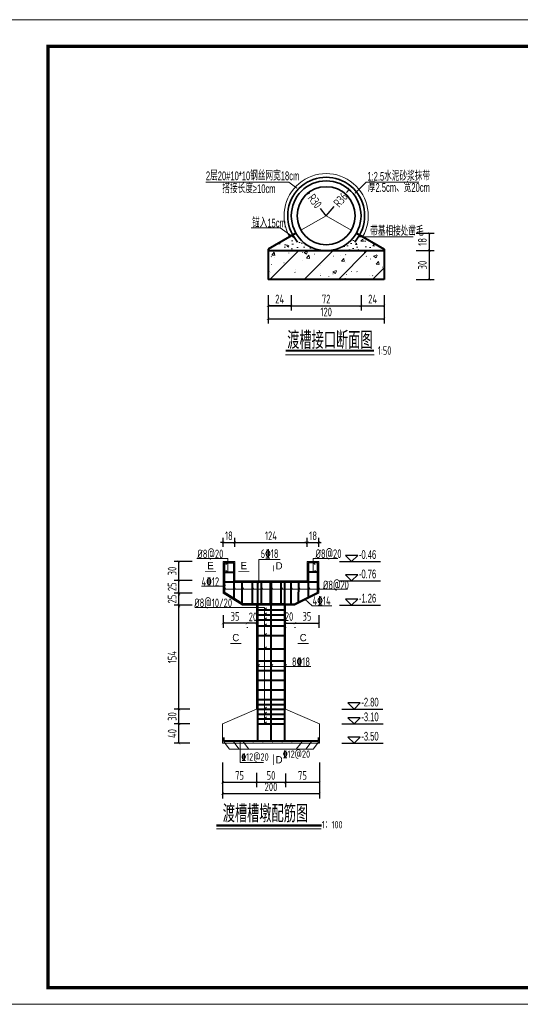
# Model space of a CAD drawing. Header units: inches. Extents: x 97745 to 142261, y 62673 to 100665.
# Tile 138 of 148: x 139443 to 140477, y 89655 to 91688. Entities that reach past the tile are written whole.
import ezdxf
from ezdxf.enums import TextEntityAlignment as Align

# ---------------------------------------------------------------- set-up
doc = ezdxf.new("R2010")
doc.units = ezdxf.units.IN
doc.header["$MEASUREMENT"] = 0
doc.layers.get('0').update_dxf_attribs({"lineweight": 15})
for name, color, linetype, lineweight in [('0文字', 6, 'Continuous', 20), ('0细实线', 4, 'Continuous', 25), ('BM1', 7, 'Continuous', 15), ('CON3', 4, 'Continuous', 20), ('zhang2', 1, 'Continuous', 40), ('尾水图', 1, 'Continuous', 40), ('标注线', 4, 'Continuous', 18), ('粗实线', 7, 'Continuous', 35), ('细实线', 4, 'Continuous', 15), ('细线', 7, 'Continuous', 25), ('轮廓线', 1, 'Continuous', 40), ('钢筋', 1, 'Continuous', 60)]:
    doc.layers.add(name, color=color, linetype=linetype, lineweight=lineweight)
doc.layers.add('_TCH_MASK', color=7, linetype='Continuous')
doc.layers.add('断面标高标注', color=3, linetype='Continuous')
doc.styles.add('03、he-e', font='hztxt_e.shx', dxfattribs={"width": 0.65, "bigfont": 'hztxt.shx'})
doc.styles.add('hz-e', font='hztxt_e.shx', dxfattribs={"width": 0.8, "height": 330, "bigfont": 'hztxt.shx'})
doc.styles.add('HZTXT', font='tssdeng.shx', dxfattribs={"width": 0.75, "bigfont": 'hztxt.shx'})
doc.styles.add('三级钢', font='tssdeng.shx', dxfattribs={"width": 0.7, "height": 30, "bigfont": 'hztxt.shx'})
doc.styles.add('常用', font='tssdeng1.shx', dxfattribs={"width": 0.75, "height": 30, "bigfont": 'hztxt-01.shx'})
doc.dimstyles.new('3', dxfattribs={"dimtxt": 25, "dimasz": 12, "dimexe": 10, "dimexo": 30, "dimgap": 5, "dimtad": 1, "dimdec": 0, "dimzin": 0, "dimdsep": 46, "dimtxsty": 'HZTXT', "dimblk": 'ARCHTICK', "dimcen": 0, "dimclrt": 7, "dimazin": 2, "dimtfac": 1, "dimtdec": 0, "dimtix": 1, "dimtmove": 2, "dimatfit": 3, "dimfxl": 250, "dimtolj": 1, "dimtzin": 0, "dimarcsym": 0})

# ---------------------------------------------------------------- blocks, each defined once
blk = doc.blocks.new('_ArchTick')
at = {"color": 0, "linetype": 'ByBlock', "const_width": 0.15}
blk.add_lwpolyline([(-0.5, -0.5), (0.5, 0.5)], dxfattribs=at)
blk = doc.blocks.new('*D1371')
at = {"color": 0, "lineweight": -2}
for p, q in [((139955.7, 91086.9), (139955.7, 91060.4)), ((139955.7, 91070.4), (140195.7, 91070.4)), ((140195.7, 91086.9), (140195.7, 91060.4))]:
    blk.add_line(p, q, dxfattribs=at)
at = {"color": 0, "lineweight": -2, "xscale": 5, "yscale": 5, "zscale": 5, "rotation": 180}
blk.add_blockref('_ArchTick', (139955.7, 91070.4), dxfattribs=at)
at = {"color": 0, "lineweight": -2, "xscale": 5, "yscale": 5, "zscale": 5}
blk.add_blockref('_ArchTick', (140195.7, 91070.4), dxfattribs=at)
at = {"color": 7, "insert": (140075.7, 91084.4), "char_height": 18, "attachment_point": 5, "style": 'HZTXT'}
blk.add_mtext('\\A1;120', dxfattribs=at)
blk = doc.blocks.new('*D1372')
at = {"color": 0, "lineweight": -2}
for p, q in [((139955.7, 91118.8), (139955.7, 91087.2)), ((140003.7, 91118.8), (140003.7, 91087.2)), ((139955.7, 91097.2), (140003.7, 91097.2))]:
    blk.add_line(p, q, dxfattribs=at)
at = {"color": 0, "lineweight": -2, "xscale": 5, "yscale": 5, "zscale": 5, "rotation": 180}
blk.add_blockref('_ArchTick', (139955.7, 91097.2), dxfattribs=at)
at = {"color": 0, "lineweight": -2, "xscale": 5, "yscale": 5, "zscale": 5}
blk.add_blockref('_ArchTick', (140003.7, 91097.2), dxfattribs=at)
at = {"color": 7, "insert": (139979.7, 91111.2), "char_height": 18, "attachment_point": 5, "style": 'HZTXT'}
blk.add_mtext('\\A1;24', dxfattribs=at)
blk = doc.blocks.new('*D1373')
at = {"color": 0, "lineweight": -2}
for p, q in [((140003.7, 91118.8), (140003.7, 91087.2)), ((140147.7, 91118.8), (140147.7, 91087.2)), ((140003.7, 91097.2), (140147.7, 91097.2))]:
    blk.add_line(p, q, dxfattribs=at)
at = {"color": 0, "lineweight": -2, "xscale": 5, "yscale": 5, "zscale": 5, "rotation": 180}
blk.add_blockref('_ArchTick', (140003.7, 91097.2), dxfattribs=at)
at = {"color": 0, "lineweight": -2, "xscale": 5, "yscale": 5, "zscale": 5}
blk.add_blockref('_ArchTick', (140147.7, 91097.2), dxfattribs=at)
at = {"color": 7, "insert": (140075.7, 91111.2), "char_height": 18, "attachment_point": 5, "style": 'HZTXT'}
blk.add_mtext('\\A1;72', dxfattribs=at)
blk = doc.blocks.new('*D1374')
at = {"color": 0, "lineweight": -2}
for p, q in [((140147.7, 91118.8), (140147.7, 91087.2)), ((140195.7, 91118.8), (140195.7, 91087.2)), ((140147.7, 91097.2), (140195.7, 91097.2))]:
    blk.add_line(p, q, dxfattribs=at)
at = {"color": 0, "lineweight": -2, "xscale": 5, "yscale": 5, "zscale": 5, "rotation": 180}
blk.add_blockref('_ArchTick', (140147.7, 91097.2), dxfattribs=at)
at = {"color": 0, "lineweight": -2, "xscale": 5, "yscale": 5, "zscale": 5}
blk.add_blockref('_ArchTick', (140195.7, 91097.2), dxfattribs=at)
at = {"color": 7, "insert": (140171.7, 91111.2), "char_height": 18, "attachment_point": 5, "style": 'HZTXT'}
blk.add_mtext('\\A1;24', dxfattribs=at)
blk = doc.blocks.new('*D1375')
at = {"color": 0, "lineweight": -2}
for p, q in [((139955.7, 91118.8), (139955.7, 91087.2)), ((140003.7, 91118.8), (140003.7, 91087.2)), ((140003.7, 91097.2), (139955.7, 91097.2))]:
    blk.add_line(p, q, dxfattribs=at)
at = {"color": 0, "lineweight": -2, "xscale": 5, "yscale": 5, "zscale": 5, "rotation": 180}
blk.add_blockref('_ArchTick', (139955.7, 91097.2), dxfattribs=at)
at = {"color": 0, "lineweight": -2, "xscale": 5, "yscale": 5, "zscale": 5}
blk.add_blockref('_ArchTick', (140003.7, 91097.2), dxfattribs=at)
at = {"color": 7, "insert": (139979.7, 91111.2), "char_height": 18, "attachment_point": 5, "style": 'HZTXT'}
blk.add_mtext('\\A1;24', dxfattribs=at)
blk = doc.blocks.new('*D1376')
at = {"color": 0, "lineweight": -2}
for p, q in [((140039.1, 91330.5), (140040.7, 91328.4)), ((140075.7, 91283), (140064.2, 91297.9))]:
    blk.add_line(p, q, dxfattribs=at)
at = {"color": 0, "lineweight": -2, "xscale": 5, "yscale": 5, "zscale": 5, "rotation": 127.6363089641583}
blk.add_blockref('_ArchTick', (140039.1, 91330.5), dxfattribs=at)
at = {"color": 7, "insert": (140052.4, 91313.2), "char_height": 18, "attachment_point": 5, "rotation": 307.6363, "style": 'HZTXT'}
blk.add_mtext('\\A1;R30', dxfattribs=at)
blk = doc.blocks.new('*D1502')
at = {"color": 0, "lineweight": -2}
for p, q in [((140123, 91337.3), (140117.4, 91330.9)), ((140075.7, 91283), (140092.4, 91302.2))]:
    blk.add_line(p, q, dxfattribs=at)
at = {"color": 0, "lineweight": -2, "xscale": 5, "yscale": 5, "zscale": 5, "rotation": 48.92280148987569}
blk.add_blockref('_ArchTick', (140123, 91337.3), dxfattribs=at)
at = {"color": 7, "insert": (140105.5, 91316), "char_height": 18, "attachment_point": 5, "rotation": 48.9228, "style": 'HZTXT'}
blk.add_mtext('\\A1;R36', dxfattribs=at)
blk = doc.blocks.new('*D1377')
at = {"color": 0, "lineweight": -2}
for p, q in [((140261.6, 91247), (140298.5, 91247)), ((140288.5, 91247), (140288.5, 91211))]:
    blk.add_line(p, q, dxfattribs=at)
at = {"color": 0, "lineweight": -2, "xscale": 5, "yscale": 5, "zscale": 5}
for p, rotation in [((140288.5, 91247), 90), ((140288.5, 91211), 270)]:
    blk.add_blockref('_ArchTick', p, dxfattribs=dict(at, rotation=rotation))
at = {"color": 7, "insert": (140274.5, 91229), "char_height": 18, "attachment_point": 5, "rotation": 90, "style": 'HZTXT'}
blk.add_mtext('\\A1;18', dxfattribs=at)
blk = doc.blocks.new('*D1378')
at = {"color": 0, "lineweight": -2}
for p, q in [((140261.6, 91211), (140298.5, 91211)), ((140288.5, 91211), (140288.5, 91151.4)), ((140261.6, 91151.4), (140298.5, 91151.4))]:
    blk.add_line(p, q, dxfattribs=at)
at = {"color": 0, "lineweight": -2, "xscale": 5, "yscale": 5, "zscale": 5}
for p, rotation in [((140288.5, 91211), 90), ((140288.5, 91151.4), 270)]:
    blk.add_blockref('_ArchTick', p, dxfattribs=dict(at, rotation=rotation))
at = {"color": 7, "insert": (140274.5, 91181.2), "char_height": 18, "attachment_point": 5, "rotation": 90, "style": 'HZTXT'}
blk.add_mtext('\\A1;30', dxfattribs=at)
blk = doc.blocks.new('*D1339')
at = {"color": 0, "lineweight": -2}
for p, q in [((139931.7, 90133), (139931.7, 90103.8)), ((139991.7, 90131.7), (139991.7, 90103.8)), ((139931.7, 90113.8), (139991.7, 90113.8))]:
    blk.add_line(p, q, dxfattribs=at)
at = {"color": 0, "lineweight": -2, "xscale": 5, "yscale": 5, "zscale": 5, "rotation": 180}
blk.add_blockref('_ArchTick', (139931.7, 90113.8), dxfattribs=at)
at = {"color": 0, "lineweight": -2, "xscale": 5, "yscale": 5, "zscale": 5}
blk.add_blockref('_ArchTick', (139991.7, 90113.8), dxfattribs=at)
at = {"color": 7, "insert": (139961.7, 90127.8), "char_height": 18, "attachment_point": 5, "style": 'HZTXT'}
blk.add_mtext('\\A1;50', dxfattribs=at)
blk = doc.blocks.new('*D1340')
at = {"color": 0, "lineweight": -2}
for p, q in [((139861.7, 90154.6), (139861.7, 90080.3)), ((140061.7, 90154.6), (140061.7, 90080.3)), ((139861.7, 90090.3), (140061.7, 90090.3))]:
    blk.add_line(p, q, dxfattribs=at)
at = {"color": 0, "lineweight": -2, "xscale": 5, "yscale": 5, "zscale": 5, "rotation": 180}
blk.add_blockref('_ArchTick', (139861.7, 90090.3), dxfattribs=at)
at = {"color": 0, "lineweight": -2, "xscale": 5, "yscale": 5, "zscale": 5}
blk.add_blockref('_ArchTick', (140061.7, 90090.3), dxfattribs=at)
at = {"color": 7, "insert": (139961.7, 90104.3), "char_height": 18, "attachment_point": 5, "style": 'HZTXT'}
blk.add_mtext('\\A1;200', dxfattribs=at)
blk = doc.blocks.new('*D1341')
at = {"color": 0, "lineweight": -2}
for p, q in [((139861.7, 90134.4), (139861.7, 90103.8)), ((139931.7, 90133), (139931.7, 90103.8)), ((139861.7, 90113.8), (139931.7, 90113.8))]:
    blk.add_line(p, q, dxfattribs=at)
at = {"color": 0, "lineweight": -2, "xscale": 5, "yscale": 5, "zscale": 5, "rotation": 180}
blk.add_blockref('_ArchTick', (139861.7, 90113.8), dxfattribs=at)
at = {"color": 0, "lineweight": -2, "xscale": 5, "yscale": 5, "zscale": 5}
blk.add_blockref('_ArchTick', (139931.7, 90113.8), dxfattribs=at)
at = {"color": 7, "insert": (139896.7, 90127.8), "char_height": 18, "attachment_point": 5, "style": 'HZTXT'}
blk.add_mtext('\\A1;75', dxfattribs=at)
blk = doc.blocks.new('*D1342')
at = {"color": 0, "lineweight": -2}
for p, q in [((139991.7, 90131.7), (139991.7, 90103.7)), ((140061.7, 90134.4), (140061.7, 90103.7)), ((139991.7, 90113.7), (140061.7, 90113.7))]:
    blk.add_line(p, q, dxfattribs=at)
at = {"color": 0, "lineweight": -2, "xscale": 5, "yscale": 5, "zscale": 5, "rotation": 180}
blk.add_blockref('_ArchTick', (139991.7, 90113.7), dxfattribs=at)
at = {"color": 0, "lineweight": -2, "xscale": 5, "yscale": 5, "zscale": 5}
blk.add_blockref('_ArchTick', (140061.7, 90113.7), dxfattribs=at)
at = {"color": 7, "insert": (140026.7, 90127.7), "char_height": 18, "attachment_point": 5, "style": 'HZTXT'}
blk.add_mtext('\\A1;75', dxfattribs=at)
blk = doc.blocks.new('*D1343')
at = {"color": 0, "lineweight": -2}
for p, q in [((139793.8, 90234.3), (139761.6, 90234.3)), ((139771.6, 90194.3), (139771.6, 90234.3)), ((139793.8, 90194.3), (139761.6, 90194.3))]:
    blk.add_line(p, q, dxfattribs=at)
at = {"color": 0, "lineweight": -2, "xscale": 5, "yscale": 5, "zscale": 5}
for p, rotation in [((139771.6, 90234.3), 90), ((139771.6, 90194.3), 270)]:
    blk.add_blockref('_ArchTick', p, dxfattribs=dict(at, rotation=rotation))
at = {"color": 7, "insert": (139757.6, 90214.3), "char_height": 18, "attachment_point": 5, "rotation": 90, "style": 'HZTXT'}
blk.add_mtext('\\A1;40', dxfattribs=at)
blk = doc.blocks.new('*D1344')
at = {"color": 0, "lineweight": -2}
for p, q in [((139793.8, 90264.5), (139761.6, 90264.5)), ((139771.6, 90234.3), (139771.6, 90264.5)), ((139793.8, 90234.3), (139761.6, 90234.3))]:
    blk.add_line(p, q, dxfattribs=at)
at = {"color": 0, "lineweight": -2, "xscale": 5, "yscale": 5, "zscale": 5}
for p, rotation in [((139771.6, 90264.5), 90), ((139771.6, 90234.3), 270)]:
    blk.add_blockref('_ArchTick', p, dxfattribs=dict(at, rotation=rotation))
at = {"color": 7, "insert": (139757.6, 90249.4), "char_height": 18, "attachment_point": 5, "rotation": 90, "style": 'HZTXT'}
blk.add_mtext('\\A1;30', dxfattribs=at)
blk = doc.blocks.new('*D1345')
at = {"color": 0, "lineweight": -2}
for p, q in [((139798.8, 90479.3), (139761.6, 90479.3)), ((139771.6, 90264.5), (139771.6, 90479.3)), ((139793.8, 90264.5), (139761.6, 90264.5))]:
    blk.add_line(p, q, dxfattribs=at)
at = {"color": 0, "lineweight": -2, "xscale": 5, "yscale": 5, "zscale": 5}
for p, rotation in [((139771.6, 90479.3), 90), ((139771.6, 90264.5), 270)]:
    blk.add_blockref('_ArchTick', p, dxfattribs=dict(at, rotation=rotation))
at = {"color": 7, "insert": (139757.6, 90371.9), "char_height": 18, "attachment_point": 5, "rotation": 90, "style": 'HZTXT'}
blk.add_mtext('\\A1;154', dxfattribs=at)
blk = doc.blocks.new('*D1346')
at = {"color": 0, "lineweight": -2}
for p, q in [((139798.8, 90504.3), (139761.5, 90504.3)), ((139771.5, 90504.3), (139771.5, 90509.3)), ((139771.5, 90479.3), (139771.5, 90504.3)), ((139798.8, 90479.3), (139761.5, 90479.3)), ((139771.5, 90479.3), (139771.5, 90474.3))]:
    blk.add_line(p, q, dxfattribs=at)
at = {"color": 0, "lineweight": -2, "xscale": 5, "yscale": 5, "zscale": 5}
for p, rotation in [((139771.5, 90504.3), 270), ((139771.5, 90479.3), 90)]:
    blk.add_blockref('_ArchTick', p, dxfattribs=dict(at, rotation=rotation))
at = {"color": 7, "insert": (139757.5, 90491.8), "char_height": 18, "attachment_point": 5, "rotation": 90, "style": 'HZTXT'}
blk.add_mtext('\\A1;25', dxfattribs=at)
blk = doc.blocks.new('*D1347')
at = {"color": 0, "lineweight": -2}
for p, q in [((139798.8, 90530.1), (139761.5, 90530.1)), ((139771.5, 90530.1), (139771.5, 90535.1)), ((139771.5, 90504.3), (139771.5, 90530.1)), ((139798.8, 90504.3), (139761.5, 90504.3)), ((139771.5, 90504.3), (139771.5, 90499.3))]:
    blk.add_line(p, q, dxfattribs=at)
at = {"color": 0, "lineweight": -2, "xscale": 5, "yscale": 5, "zscale": 5}
for p, rotation in [((139771.5, 90530.1), 270), ((139771.5, 90504.3), 90)]:
    blk.add_blockref('_ArchTick', p, dxfattribs=dict(at, rotation=rotation))
at = {"color": 7, "insert": (139757.5, 90517.2), "char_height": 18, "attachment_point": 5, "rotation": 90, "style": 'HZTXT'}
blk.add_mtext('\\A1;25', dxfattribs=at)
blk = doc.blocks.new('*D1500')
at = {"color": 0, "lineweight": -2}
for p, q in [((139862.7, 90608.4), (139857.7, 90608.4)), ((139862.7, 90599.3), (139862.7, 90618.4)), ((139862.7, 90608.4), (139886.7, 90608.4)), ((139886.7, 90599.3), (139886.7, 90618.4)), ((139886.7, 90608.4), (139891.7, 90608.4))]:
    blk.add_line(p, q, dxfattribs=at)
at = {"color": 0, "lineweight": -2, "xscale": 5, "yscale": 5, "zscale": 5}
blk.add_blockref('_ArchTick', (139862.7, 90608.4), dxfattribs=at)
at = {"color": 0, "lineweight": -2, "xscale": 5, "yscale": 5, "zscale": 5, "rotation": 180}
blk.add_blockref('_ArchTick', (139886.7, 90608.4), dxfattribs=at)
at = {"color": 7, "insert": (139874.7, 90622.4), "char_height": 18, "attachment_point": 5, "style": 'HZTXT'}
blk.add_mtext('\\A1;18', dxfattribs=at)
blk = doc.blocks.new('*D1348')
at = {"color": 0, "lineweight": -2}
for p, q in [((139886.7, 90599.3), (139886.7, 90618.5)), ((139886.7, 90608.5), (140036.7, 90608.5)), ((140036.7, 90599.3), (140036.7, 90618.5))]:
    blk.add_line(p, q, dxfattribs=at)
at = {"color": 0, "lineweight": -2, "xscale": 5, "yscale": 5, "zscale": 5, "rotation": 180}
blk.add_blockref('_ArchTick', (139886.7, 90608.5), dxfattribs=at)
at = {"color": 0, "lineweight": -2, "xscale": 5, "yscale": 5, "zscale": 5}
blk.add_blockref('_ArchTick', (140036.7, 90608.5), dxfattribs=at)
at = {"color": 7, "insert": (139961.7, 90622.5), "char_height": 18, "attachment_point": 5, "style": 'HZTXT'}
blk.add_mtext('\\A1;124', dxfattribs=at)
blk = doc.blocks.new('*D1501')
at = {"color": 0, "lineweight": -2}
for p, q in [((140036.7, 90608.4), (140031.7, 90608.4)), ((140036.7, 90599.3), (140036.7, 90618.4)), ((140036.7, 90608.4), (140060.7, 90608.4)), ((140060.7, 90599.3), (140060.7, 90618.4)), ((140060.7, 90608.4), (140065.7, 90608.4))]:
    blk.add_line(p, q, dxfattribs=at)
at = {"color": 0, "lineweight": -2, "xscale": 5, "yscale": 5, "zscale": 5}
blk.add_blockref('_ArchTick', (140036.7, 90608.4), dxfattribs=at)
at = {"color": 0, "lineweight": -2, "xscale": 5, "yscale": 5, "zscale": 5, "rotation": 180}
blk.add_blockref('_ArchTick', (140060.7, 90608.4), dxfattribs=at)
at = {"color": 7, "insert": (140048.7, 90622.4), "char_height": 18, "attachment_point": 5, "style": 'HZTXT'}
blk.add_mtext('\\A1;18', dxfattribs=at)
blk = doc.blocks.new('*D1349')
at = {"color": 0, "lineweight": -2}
for p, q in [((139991.7, 90442.1), (140011.2, 90442.1)), ((139991.7, 90433.8), (139991.7, 90432.1)), ((140011.2, 90433.8), (140011.2, 90432.1))]:
    blk.add_line(p, q, dxfattribs=at)
at = {"color": 0, "lineweight": -2, "xscale": 5, "yscale": 5, "zscale": 5, "rotation": 180}
blk.add_blockref('_ArchTick', (139991.7, 90442.1), dxfattribs=at)
at = {"color": 0, "lineweight": -2, "xscale": 5, "yscale": 5, "zscale": 5}
blk.add_blockref('_ArchTick', (140011.2, 90442.1), dxfattribs=at)
at = {"color": 7, "insert": (139999, 90455.7), "char_height": 18, "attachment_point": 5, "style": 'HZTXT'}
blk.add_mtext('\\A1;20', dxfattribs=at)
blk = doc.blocks.new('*D1350')
at = {"color": 0, "lineweight": -2}
for p, q in [((140011.2, 90442.1), (140060.7, 90442.1)), ((140060.7, 90458.8), (140060.7, 90432.1)), ((140011.2, 90433.8), (140011.2, 90432.1))]:
    blk.add_line(p, q, dxfattribs=at)
at = {"color": 0, "lineweight": -2, "xscale": 5, "yscale": 5, "zscale": 5, "rotation": 180}
blk.add_blockref('_ArchTick', (140011.2, 90442.1), dxfattribs=at)
at = {"color": 0, "lineweight": -2, "xscale": 5, "yscale": 5, "zscale": 5}
blk.add_blockref('_ArchTick', (140060.7, 90442.1), dxfattribs=at)
at = {"color": 7, "insert": (140036, 90456.1), "char_height": 18, "attachment_point": 5, "style": 'HZTXT'}
blk.add_mtext('\\A1;35', dxfattribs=at)
blk = doc.blocks.new('*D1361')
at = {"color": 0, "lineweight": -2}
for p, q in [((139798.8, 90569.3), (139761.5, 90569.3)), ((139771.5, 90530.1), (139771.5, 90569.3)), ((139798.8, 90530.1), (139761.5, 90530.1))]:
    blk.add_line(p, q, dxfattribs=at)
at = {"color": 0, "lineweight": -2, "xscale": 5, "yscale": 5, "zscale": 5}
for p, rotation in [((139771.5, 90569.3), 90), ((139771.5, 90530.1), 270)]:
    blk.add_blockref('_ArchTick', p, dxfattribs=dict(at, rotation=rotation))
at = {"color": 7, "insert": (139757.5, 90549.7), "char_height": 18, "attachment_point": 5, "rotation": 90, "style": 'HZTXT'}
blk.add_mtext('\\A1;30', dxfattribs=at)
blk = doc.blocks.new('*D1362')
at = {"color": 0, "lineweight": -2}
for p, q in [((139931.7, 90442.1), (139912.2, 90442.1)), ((139912.2, 90433.8), (139912.2, 90432.1)), ((139931.7, 90433.8), (139931.7, 90432.1))]:
    blk.add_line(p, q, dxfattribs=at)
at = {"color": 0, "lineweight": -2, "xscale": 5, "yscale": 5, "zscale": 5, "rotation": 180}
blk.add_blockref('_ArchTick', (139912.2, 90442.1), dxfattribs=at)
at = {"color": 0, "lineweight": -2, "xscale": 5, "yscale": 5, "zscale": 5}
blk.add_blockref('_ArchTick', (139931.7, 90442.1), dxfattribs=at)
at = {"color": 7, "insert": (139924.5, 90455), "char_height": 18, "attachment_point": 5, "style": 'HZTXT'}
blk.add_mtext('\\A1;20', dxfattribs=at)
blk = doc.blocks.new('*D1363')
at = {"color": 0, "lineweight": -2}
for p, q in [((139862.7, 90458.8), (139862.7, 90432.1)), ((139912.2, 90442.1), (139862.7, 90442.1)), ((139912.2, 90433.8), (139912.2, 90432.1))]:
    blk.add_line(p, q, dxfattribs=at)
at = {"color": 0, "lineweight": -2, "xscale": 5, "yscale": 5, "zscale": 5, "rotation": 180}
blk.add_blockref('_ArchTick', (139862.7, 90442.1), dxfattribs=at)
at = {"color": 0, "lineweight": -2, "xscale": 5, "yscale": 5, "zscale": 5}
blk.add_blockref('_ArchTick', (139912.2, 90442.1), dxfattribs=at)
at = {"color": 7, "insert": (139887.5, 90456.1), "char_height": 18, "attachment_point": 5, "style": 'HZTXT'}
blk.add_mtext('\\A1;35', dxfattribs=at)

msp = doc.modelspace()

# ---------------------------------------------------------------- hatches: boundary and pattern name
at = {"layer": '_TCH_MASK'}
for points in [[(139866.068, 90196.923, -1), (139863.764, 90196.923, -1)], [(139886.068, 90196.923, -1), (139883.764, 90196.923, -1)], [(139906.068, 90196.923, -1), (139903.764, 90196.923, -1)], [(139926.068, 90196.923, -1), (139923.764, 90196.923, -1)], [(139946.068, 90196.923, -1), (139943.764, 90196.923, -1)], [(139966.068, 90196.923, -1), (139963.764, 90196.923, -1)], [(139986.068, 90196.923, -1), (139983.764, 90196.923, -1)], [(140006.068, 90196.923, -1), (140003.764, 90196.923, -1)], [(140026.068, 90196.923, -1), (140023.764, 90196.923, -1)], [(140046.068, 90196.923, -1), (140043.764, 90196.923, -1)], [(140061.072, 90196.923, -1), (140058.768, 90196.923, -1)]]:
    msp.add_hatch(color=1, dxfattribs=at).paths.add_polyline_path(points)
at = {"layer": 'BM1'}
h = msp.add_hatch(dxfattribs=at)
h.set_pattern_fill('AR-CONC', color=4, scale=5, style=0)
h.set_pattern_definition([(50, (2694.985, -2838.29), (35.863009, -3.137607), [3.75, -41.25]), (355, (2694.985, -2838.29), (-6.937567, 37.609607), [3, -33]), (100.4514, (2697.973, -2838.55), (28.925469, 34.471977), [3.1870095, -35.0571056]), (46.1842, (2694.985, -2828.29), (53.362052, -8.275951), [5.625, -61.875]), (96.6356, (2699.43, -2828.98), (46.733135, 48.705894), [4.780514, -52.58565]), (351.1842, (2694.985, -2828.29), (46.733097, 48.70593), [4.5, -49.5]), (21, (2699.985, -2830.79), (29.8453526, -20.1309445), [3.75, -41.25]), (326, (2699.985, -2830.79), (12.165767, 36.257502), [3, -33]), (71.4514, (2702.47, -2832.467), (42.0111314, 16.126525), [3.1870095, -35.0571056]), (37.5, (2694.985, -2838.29), (0.6079928, 16.6446927), [0, -32.6, 0, -33.5, 0, -33.125]), (7.5, (2694.985, -2838.29), (13.1534769, 19.7205856), [0, -19.1, 0, -31.85, 0, -12.625]), (327.5, (2683.835, -2838.29), (26.6911218, -1.1277436), [0, -12.5, 0, -39, 0, -51.75]), (317.5, (2678.835, -2838.29), (29.1593085, 5.005249), [0, -16.25, 0, -25.9, 0, -36.75])])
h.paths.add_polyline_path([(140075.69, 91211.006, -0.26794919), (140013.336, 91247.006), (140006.841, 91243.256), (140011.535, 91235.863), (140003.697, 91241.441), (139955.69, 91213.724), (139955.69, 91211.006)])
h.paths.add_polyline_path([(140195.69, 91211.006), (140195.69, 91213.724), (140151.027, 91239.51), (140142.161, 91239.51), (140144.539, 91243.256), (140138.044, 91247.006, -0.26794919), (140075.69, 91211.006)])
h = msp.add_hatch(dxfattribs=at)
h.set_pattern_fill('GJHNT', color=4, scale=10, style=0, pattern_type=2)
h.set_pattern_definition([(45, (2694.985, -2838.29), (-35.355339, 35.355339), []), (50, (2694.985, -2838.29), (71.726018, -6.275213), [7.5, -82.5]), (355, (2694.985, -2838.29), (-13.875133, 75.219213), [6, -66]), (100.4514, (2700.96, -2838.81), (57.850938, 68.943954), [6.37402, -70.11421]), (46.1842, (2694.985, -2818.29), (106.724105, -16.5519), [11.25, -123.75]), (96.6356, (2703.88, -2819.67), (93.46627, 97.41179), [9.56103, -105.1713]), (351.1842, (2694.98, -2818.29), (93.466195, 97.41186), [9, -99]), (21, (2704.985, -2823.29), (59.690705, -40.26189), [7.5, -82.5]), (326, (2704.985, -2823.29), (24.331533, 72.515005), [6, -66]), (71.4514, (2709.96, -2826.645), (84.022263, 32.25305), [6.37402, -70.11421]), (37.5, (2694.985, -2838.29), (1.2159855, 33.2893854), [0.5, -65.2, 0.5, -67, 0.5, -66.25]), (7.5, (2694.985, -2838.29), (26.306954, 39.441171), [0.5, -38.2, 0.5, -63.7, 0.5, -25.25]), (327.5, (2672.685, -2838.29), (53.3822436, -2.255487), [0.5, -25, 0.5, -78, 0.5, -103.5]), (317.5, (2662.685, -2838.29), (58.318617, 10.010498), [0.5, -32.5, 0.5, -51.8, 0.5, -73.5])])
h.paths.add_polyline_path([(139955.69, 91211.006), (139955.69, 91151.406), (140195.69, 91151.406), (140195.69, 91211.006)])

# ---------------------------------------------------------------- linework, layer by layer
at = {"color": 6, "linetype": 'Continuous'}
for p, q in [((139998.707, 91352.313), (139826.794, 91352.313)), ((140015.332, 91339.641), (139998.707, 91352.313)), ((140135.545, 91329.453), (140158.626, 91352.536)), ((140158.626, 91352.536), (140267.092, 91352.536)), ((139980.525, 91257.932), (139920.634, 91257.932)), ((140011.535, 91235.863), (139980.525, 91257.932)), ((140142.161, 91239.51), (140255.779, 91239.51))]:
    msp.add_line(p, q, dxfattribs=at)
for p, q in [((140075.69, 91283.006), (140023.729, 91253.006)), ((140075.69, 91283.006), (140127.652, 91253.006)), ((139872.534, 90575.416), (139808.434, 90575.416)), ((139872.534, 90567.279), (139868.426, 90563.043)), ((139872.534, 90575.416), (139872.534, 90547.645)), ((139936.564, 90527.279), (139936.564, 90573.458)), ((139936.564, 90573.458), (139980.682, 90573.458)), ((140049.14, 90547.645), (140049.14, 90575.416)), ((140049.14, 90575.416), (140099.833, 90575.416)), ((140049.14, 90567.279), (140053.249, 90563.043)), ((139872.534, 90547.645), (139868.143, 90551.081)), ((140049.14, 90547.645), (140053.531, 90551.081)), ((139864.702, 90518.583), (139867.788, 90521.367)), ((139864.702, 90518.583), (139818.468, 90518.583)), ((139864.702, 90511.923), (139867.788, 90514.707)), ((139864.702, 90511.923), (140119.484, 90511.923)), ((139884.724, 90511.923), (139887.81, 90514.707)), ((139901.647, 90511.923), (139904.733, 90514.707)), ((139922.746, 90511.923), (139925.832, 90514.707)), ((139941.232, 90511.923), (139944.318, 90514.707)), ((139961.724, 90511.923), (139964.81, 90514.707)), ((139982.216, 90511.909), (139985.302, 90514.693)), ((140002.719, 90511.902), (140005.805, 90514.686)), ((140018.222, 90511.895), (140021.308, 90514.679)), ((140038.724, 90511.895), (140041.81, 90514.679)), ((140058.747, 90511.923), (140061.833, 90514.707)), ((140031.569, 90491.726), (140046.66, 90478.097)), ((139948.011, 90474.2), (139804.408, 90474.2)), ((139948.011, 90234.279), (139948.011, 90474.2)), ((139948.011, 90469.279), (139952.137, 90473.406)), ((139948.011, 90459.279), (139952.137, 90463.406)), ((139991.747, 90479.279), (139991.747, 90264.511)), ((140046.66, 90478.097), (140087.199, 90478.097)), ((139948.011, 90449.279), (139952.137, 90453.406)), ((139948.011, 90436.587), (139952.137, 90440.713)), ((139948.011, 90416.587), (139952.137, 90420.713)), ((139948.011, 90389.007), (139952.137, 90393.133)), ((139933.702, 90352.297), (139937.828, 90356.424)), ((139933.702, 90352.297), (140043.842, 90352.297)), ((139961.724, 90352.297), (139965.851, 90356.424)), ((139989.747, 90352.297), (139993.873, 90356.424))]:
    msp.add_line(p, q)
at = {"ltscale": 5}
for p, q in [((140175.002, 90996.033), (139991.975, 90996.033)), ((139862.702, 90569.279), (139862.702, 90504.279)), ((139862.724, 90569.279), (139886.724, 90569.279)), ((139886.724, 90569.279), (139886.724, 90529.279)), ((140060.724, 90569.279), (140036.724, 90569.279)), ((140036.724, 90569.279), (140036.724, 90529.279)), ((140036.747, 90567.279), (140036.724, 90567.279)), ((140036.747, 90529.279), (140036.747, 90564.279)), ((140060.747, 90504.279), (140060.747, 90569.279)), ((139886.724, 90529.279), (140036.724, 90529.279)), ((139902.702, 90479.279), (139862.702, 90504.279)), ((140011.247, 90479.279), (140060.747, 90504.279)), ((139991.747, 90479.279), (139902.702, 90479.279)), ((139931.702, 90479.279), (139931.702, 90264.511)), ((139991.747, 90479.279), (140011.247, 90479.279)), ((139931.702, 90264.511), (139861.724, 90234.511)), ((139991.747, 90264.511), (140061.724, 90234.279)), ((139861.724, 90234.511), (139861.724, 90194.279)), ((140061.724, 90234.279), (140061.724, 90194.279)), ((140061.724, 90194.279), (139861.724, 90194.279))]:
    msp.add_line(p, q, dxfattribs=at)
msp.add_arc((140075.69, 91283.006), 87, 330, 210)
at = {"layer": '0细实线', "ltscale": 0.5}
msp.add_line((139937.917, 90525.574), (139935.21, 90528.985), dxfattribs=at)
at = {"layer": '0细实线', "const_width": 1.8}
for points in [[(139966.686, 90561.705), (139966.686, 90549.205)], [(139825.576, 90548.935), (139848.076, 90548.935)], [(139916.836, 90548.935), (139894.336, 90548.935)], [(139877.787, 90400.257), (139900.287, 90400.257)], [(140039.478, 90400.257), (140016.978, 90400.257)], [(139966.686, 90148.985), (139966.686, 90171.485)]]:
    msp.add_lwpolyline(points, dxfattribs=at)
at = {"layer": 'BM1', "const_width": 0.677}
msp.add_lwpolyline([(139387.26, 91687.356), (142260.315, 91687.356), (142260.315, 89655.685), (139387.26, 89655.685), (139387.26, 91687.356)], dxfattribs=at)
at = {"layer": 'BM1'}
msp.add_lwpolyline([(139387.26, 91687.356), (142260.315, 91687.356), (142260.315, 89655.685), (139387.26, 89655.685)], close=True, dxfattribs=at)
at = {"layer": 'BM1', "color": 0, "linetype": 'Continuous', "const_width": 6.771}
msp.add_lwpolyline([(139500.916, 89689.539), (139500.916, 91632.98), (142226.46, 91632.98), (142226.46, 89689.539)], close=True, dxfattribs=at)
at = {"layer": 'CON3'}
msp.add_line((139849.142, 90017.412), (140065.413, 90017.412), dxfattribs=at)
at = {"layer": 'zhang2', "const_width": 4.8}
msp.add_lwpolyline([(139849.11, 90024.209), (140066.549, 90024.209)], dxfattribs=at)
at = {"layer": '尾水图'}
for p, q in [((139864.702, 90567.279), (139864.702, 90505.216)), ((139864.702, 90567.279), (139884.724, 90567.279)), ((139884.702, 90567.279), (139884.731, 90492.836)), ((140058.747, 90567.279), (140038.724, 90567.279)), ((140038.724, 90567.279), (140038.724, 90495.278)), ((140058.747, 90505.216), (140058.747, 90567.279)), ((139864.702, 90547.645), (139884.724, 90547.645)), ((140058.747, 90547.645), (140038.724, 90547.645)), ((139864.702, 90527.279), (140058.747, 90527.279)), ((139901.642, 90527.279), (139901.657, 90482.373)), ((139922.741, 90527.279), (139922.757, 90481.279)), ((139933.702, 90527.279), (139933.702, 90198.279)), ((139941.227, 90527.279), (139941.243, 90481.279)), ((139961.724, 90527.279), (139961.724, 90198.279)), ((139982.221, 90527.279), (139982.206, 90481.279)), ((139989.747, 90527.279), (139989.747, 90198.279)), ((140002.724, 90527.279), (140002.709, 90481.279)), ((140018.227, 90527.279), (140018.213, 90485.096)), ((139903.426, 90481.279), (139864.702, 90505.216)), ((140010.523, 90481.279), (140058.747, 90505.216)), ((139991.747, 90481.279), (139903.426, 90481.279)), ((139991.747, 90481.279), (140010.523, 90481.279)), ((139933.702, 90469.279), (139989.747, 90469.279)), ((139933.702, 90459.279), (139989.747, 90459.279)), ((139933.702, 90449.279), (139989.747, 90449.279)), ((139933.702, 90436.587), (139989.747, 90436.587)), ((139933.702, 90416.587), (139989.747, 90416.587)), ((139933.702, 90389.007), (139989.747, 90389.007)), ((139933.702, 90364.279), (139989.747, 90364.279)), ((139933.702, 90344.279), (139989.747, 90344.279)), ((139933.702, 90324.279), (139989.747, 90324.279)), ((139933.702, 90304.279), (139989.747, 90304.279)), ((139933.702, 90284.279), (139989.747, 90284.279)), ((139933.702, 90274.279), (139989.747, 90274.279)), ((139933.702, 90264.279), (139989.747, 90264.279)), ((139933.702, 90254.279), (139989.747, 90254.279)), ((139933.702, 90244.279), (139989.747, 90244.279)), ((139933.702, 90234.279), (139989.747, 90234.279)), ((139863.724, 90206), (139863.724, 90198.279)), ((140059.724, 90198.279), (139863.724, 90198.279)), ((140059.724, 90205.866), (140059.724, 90198.279))]:
    msp.add_line(p, q, dxfattribs=at)
at = {"layer": '断面标高标注', "color": 3}
for p, q in [((140103.082, 90569.279), (140188.241, 90569.279)), ((140103.082, 90529.279), (140188.241, 90529.279)), ((140103.082, 90479.279), (140188.241, 90479.279)), ((140108.082, 90264.7), (140192.759, 90264.7)), ((140108.082, 90234.296), (140193.241, 90234.296)), ((140108.082, 90194.279), (140193.241, 90194.279))]:
    msp.add_line(p, q, dxfattribs=at)
for points in [[(140115.684, 90581.877), (140128.282, 90569.279), (140140.88, 90581.877)], [(140115.684, 90541.877), (140128.282, 90529.279), (140140.88, 90541.877)], [(140115.684, 90491.877), (140128.282, 90479.279), (140140.88, 90491.877)], [(140120.684, 90277.298), (140133.282, 90264.7), (140145.88, 90277.298)], [(140120.684, 90246.894), (140133.282, 90234.296), (140145.88, 90246.894)], [(140120.684, 90206.877), (140133.282, 90194.279), (140145.88, 90206.877)]]:
    msp.add_lwpolyline(points, close=True, dxfattribs=at)
at = {"layer": '粗实线'}
for p, q in [((140006.841, 91243.256), (140016.181, 91228.546)), ((140144.539, 91243.256), (140135.199, 91228.546))]:
    msp.add_line(p, q, dxfattribs=at)
for radius in [72, 60]:
    msp.add_circle((140075.69, 91283.006), radius, dxfattribs=at)
msp.add_arc((140075.69, 91283.006), 79.5, 330, 210, dxfattribs=at)
at = {"layer": '细实线'}
for p, q in [((139948.011, 90264.279), (139952.137, 90268.406)), ((139948.011, 90254.279), (139952.137, 90258.406)), ((139948.011, 90244.279), (139952.137, 90248.406)), ((139948.011, 90234.279), (139952.137, 90238.406)), ((139864.813, 90196.702), (139876.138, 90181.705)), ((139884.867, 90196.702), (139896.191, 90181.705)), ((139897.932, 90198.279), (139897.932, 90154.481)), ((139904.755, 90196.702), (139916.079, 90181.705)), ((140025.393, 90196.702), (140014.069, 90181.705)), ((140044.989, 90196.702), (140033.665, 90181.705)), ((140059.894, 90196.702), (140048.57, 90181.705)), ((139876.138, 90181.705), (140048.57, 90181.705)), ((139897.932, 90154.481), (139946.262, 90154.481))]:
    msp.add_line(p, q, dxfattribs=at)
at = {"layer": '细线', "ltscale": 5, "const_width": 4}
msp.add_lwpolyline([(139991.975, 91004.291), (140174.594, 91004.291)], dxfattribs=at)
at = {"layer": '轮廓线'}
for p, q in [((140013.336, 91247.006), (139955.69, 91213.724)), ((140138.044, 91247.006), (140195.69, 91213.724)), ((139955.69, 91213.724), (139955.69, 91151.406)), ((140195.69, 91213.724), (140195.69, 91151.406)), ((139955.69, 91211.006), (140195.69, 91211.006)), ((140195.69, 91151.406), (139955.69, 91151.406))]:
    msp.add_line(p, q, dxfattribs=at)
at = {"layer": '钢筋', "ltscale": 0.5}
msp.add_line((139961.73, 90527.279), (139961.745, 90481.279), dxfattribs=at)

# ---------------------------------------------------------------- texts
at = {"ltscale": 5, "style": '三级钢', "width": 0.7}
for s, height, p in [('渡槽接口断面图', 36, (140083.489, 91008.155)), ('1:50', 17.5, (140196.499, 90996.033)), ('渡槽槽墩配筋图 ', 36, (139957.83, 90030.983))]:
    msp.add_text(s, height=height, dxfattribs=at).set_placement(p, align=Align.CENTER)
at = {"layer": '0文字', "style": '常用', "width": 0.75}
for s, height, p in [('%%C8@20', 18, (139809.617, 90575.999)), ('6%%13218', 18, (139940.245, 90576.535)), ('%%C8@20', 18, (140053.651, 90576.451)), ('4%%13212', 18, (139818.26, 90518.674)), ('%%C8@20', 18, (140069.031, 90511.923)), ('%%C8@10/20', 18, (139803.116, 90475.003)), ('4%%13214', 18, (140047.688, 90479.452)), ('8%%13218', 18, (140004.851, 90353.365)), ('%%13212@20', 15, (139986.312, 90164.301)), ('%%13212@20', 15, (139900.643, 90158.311))]:
    msp.add_text(s, height=height, dxfattribs=at).set_placement(p)
at = {"layer": '0细实线', "ltscale": 0.5, "style": 'hz-e'}
for s, p in [('E', (139836.826, 90553.435)), ('E', (139905.586, 90553.435)), ('C', (139889.037, 90404.757)), ('C', (140028.228, 90404.757))]:
    msp.add_text(s, height=15, dxfattribs=at).set_placement(p, align=Align.CENTER)
for p in [(139971.186, 90560.455), (139971.186, 90160.235)]:
    msp.add_text('D', height=15, dxfattribs=at).set_placement(p, align=Align.MIDDLE_LEFT)
at = {"layer": '断面标高标注', "color": 3, "style": '03、he-e', "width": 0.65}
for s, p in [('2层20#10*10钢丝网宽18cm', (139827.278, 91356.372)), ('1:2.5水泥砂浆抹带', (140160.765, 91355.481)), ('搭接长度≥10cm', (139861.19, 91329.814)), ('厚2.5cm、宽20cm', (140161.778, 91332.376)), ('锚入15cm', (139922.622, 91259.057)), ('带基相接处凿毛', (140166.714, 91241.856))]:
    msp.add_text(s, height=18, dxfattribs=at).set_placement(p)
for s, p in [('-0.46', (140143.402, 90569.279)), ('-0.76', (140143.402, 90529.279)), ('-1.26', (140143.402, 90479.279)), ('-2.80', (140148.402, 90264.7)), ('-3.10', (140148.402, 90234.296)), ('-3.50', (140148.402, 90194.279))]:
    msp.add_text(s, height=18, dxfattribs=at).set_placement(p, align=Align.BOTTOM_LEFT)
at = {"layer": '标注线', "style": '三级钢', "width": 0.7}
msp.add_text('1：100', height=15, dxfattribs=at).set_placement((140066.645, 90018.563))

# ---------------------------------------------------------------- dimensions: what is measured, and where the dimension line sits
for mpoint, picture, middle in [((140039.051, 91330.52), '*D1376', (140052.433, 91313.167)), ((140123, 91337.281), '*D1502', (140105.515, 91316.022))]:
    dim = msp.add_radius_dim(center=(140075.69, 91283.006), mpoint=mpoint, dimstyle='3', override={"dimtxt": 18, "dimasz": 5, "dimlfac": 0.5})
    dim.commit()
    dim.dimension.update_dxf_attribs({"geometry": picture, "text_midpoint": middle, "dimtype": 164})
for base, p1, p2, angle, override, picture, middle in [((140288.469, 91211.006), (140231.584, 91247.006), (140268.469, 91211.006), 90, {"dimtxt": 18, "dimasz": 5, "dimlfac": 0.5}, '*D1377', (140274.469, 91229.006)), ((140288.469, 91151.406), (140231.584, 91211.006), (140231.584, 91151.406), 90, {"dimtxt": 18, "dimasz": 5, "dimlfac": 0.5}, '*D1378', (140274.469, 91181.206)), ((139955.69, 91097.25), (140003.69, 91148.842), (139955.69, 91148.842), 180, {"dimtxt": 18, "dimasz": 5, "dimlfac": 0.5}, '*D1375', (139979.69, 91111.25)), ((139771.509, 90504.279), (139828.774, 90479.279), (139828.774, 90504.279), 90, {"dimtxt": 18, "dimasz": 5}, '*D1346', (139757.509, 90491.779)), ((139771.605, 90264.511), (139823.774, 90234.279), (139823.774, 90264.511), 90, {"dimtxt": 18, "dimasz": 5}, '*D1344', (139757.605, 90249.395)), ((139771.605, 90234.279), (139823.774, 90194.279), (139823.774, 90234.279), 90, {"dimtxt": 18, "dimasz": 5}, '*D1343', (139757.605, 90214.279))]:
    dim = msp.add_linear_dim(base=base, p1=p1, p2=p2, angle=angle, dimstyle='3', override=override)
    dim.commit()
    dim.dimension.update_dxf_attribs({"geometry": picture, "text_midpoint": middle})
for base, p1, p2, override, picture, middle in [((140003.69, 91097.25), (139955.69, 91148.842), (140003.69, 91148.842), {"dimtxt": 18, "dimasz": 5, "dimlfac": 0.5}, '*D1372', (139979.69, 91111.25)), ((140147.69, 91097.25), (140003.69, 91148.842), (140147.69, 91148.842), {"dimtxt": 18, "dimasz": 5, "dimlfac": 0.5}, '*D1373', (140075.69, 91111.25)), ((140195.69, 91097.25), (140147.69, 91148.842), (140195.69, 91148.842), {"dimtxt": 18, "dimasz": 5, "dimlfac": 0.5}, '*D1374', (140171.69, 91111.25)), ((140195.69, 91070.441), (139955.69, 91116.856), (140195.69, 91116.856), {"dimtxt": 18, "dimasz": 5, "dimlfac": 0.5}, '*D1371', (140075.69, 91084.441)), ((140061.724, 90090.25), (139861.724, 90184.646), (140061.724, 90184.646), {"dimtxt": 18, "dimasz": 5}, '*D1340', (139961.724, 90104.25))]:
    dim = msp.add_linear_dim(base=base, p1=p1, p2=p2, dimstyle='3', override=override)
    dim.commit()
    dim.dimension.update_dxf_attribs({"geometry": picture, "text_midpoint": middle})
for base, p1, p2, text, picture, middle in [((139886.724, 90608.439), (139862.724, 90569.279), (139886.724, 90569.279), '18', '*D1500', (139874.724, 90622.439)), ((140036.724, 90608.461), (139886.724, 90569.279), (140036.724, 90569.279), '124', '*D1348', (139961.724, 90622.461)), ((140060.724, 90608.443), (140036.724, 90569.279), (140060.724, 90569.279), '18', '*D1501', (140048.724, 90622.443)), ((140060.747, 90442.107), (140011.247, 90463.793), (140060.747, 90488.793), '35', '*D1350', (140035.997, 90456.107)), ((139931.702, 90113.752), (139861.724, 90164.434), (139931.702, 90162.96), '75', '*D1341', (139896.713, 90127.752)), ((139991.747, 90113.752), (139931.702, 90162.96), (139991.747, 90161.721), '50', '*D1339', (139961.724, 90127.752)), ((140061.724, 90113.703), (139991.747, 90161.721), (140061.724, 90164.434), '75', '*D1342', (140026.735, 90127.703))]:
    dim = msp.add_linear_dim(base=base, p1=p1, p2=p2, text=text, dimstyle='3', override={"dimtxt": 18, "dimasz": 5})
    dim.commit()
    dim.dimension.update_dxf_attribs({"geometry": picture, "text_midpoint": middle})
for base, p1, p2, angle, text, picture, middle in [((139771.509, 90569.279), (139828.774, 90530.051), (139828.774, 90569.279), 90, '30', '*D1361', (139757.509, 90549.665)), ((139771.509, 90530.051), (139828.774, 90504.279), (139828.774, 90530.051), 90, '25', '*D1347', (139757.509, 90517.165)), ((139771.605, 90479.279), (139823.774, 90264.511), (139828.774, 90479.279), 90, '154', '*D1345', (139757.605, 90371.895)), ((139862.702, 90442.107), (139912.202, 90463.793), (139862.702, 90488.793), 180, '35', '*D1363', (139887.452, 90456.107))]:
    dim = msp.add_linear_dim(base=base, p1=p1, p2=p2, angle=angle, text=text, dimstyle='3', override={"dimtxt": 18, "dimasz": 5})
    dim.commit()
    dim.dimension.update_dxf_attribs({"geometry": picture, "text_midpoint": middle})
dim = msp.add_linear_dim(base=(139912.202, 90442.107), p1=(139931.702, 90463.793), p2=(139912.202, 90463.793), angle=180, text='20', dimstyle='3', override={"dimtxt": 18, "dimasz": 5})
dim.commit()
dim.dimension.update_dxf_attribs({"geometry": '*D1362', "text_midpoint": (139924.452, 90455.006), "dimtype": 160})
dim = msp.add_linear_dim(base=(140011.247, 90442.107), p1=(139991.747, 90463.793), p2=(140011.247, 90463.793), text='20', dimstyle='3', override={"dimtxt": 18, "dimasz": 5})
dim.commit()
dim.dimension.update_dxf_attribs({"geometry": '*D1349', "text_midpoint": (139998.997, 90455.693), "dimtype": 160})

doc.saveas('drawing.dxf')
